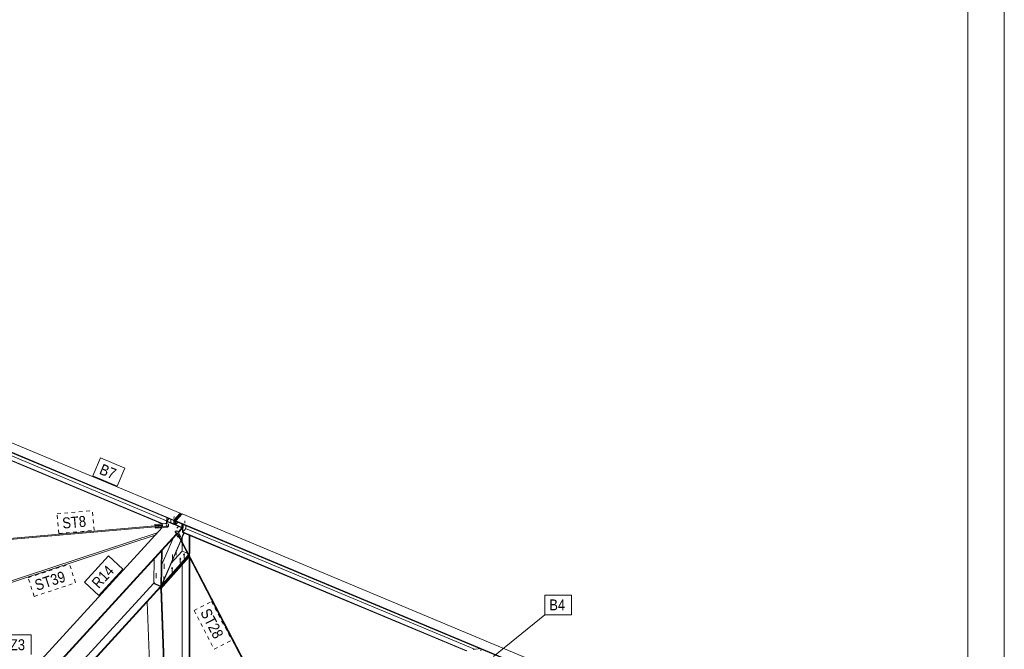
# Model space of a CAD drawing. Header units: millimetres. Extents: x -698 to 216, y -34 to 576.
# Tile 85 of 88: x 81 to 216, y 286 to 372. Entities that reach past the tile are written whole.
import ezdxf

# ---------------------------------------------------------------- set-up
doc = ezdxf.new("R2010")
doc.units = ezdxf.units.MM
for name, pattern in [('XKITLINE00', [0]), ('XKITLINE02', [4, 2, -2]), ('XKITLINE04', [3, 0.5, -0.5, 0.5, -0.5, 0.5, -0.5])]:
    doc.linetypes.add(name, pattern=pattern)
for name, color, linetype, lineweight in [('Arkusz rysunku', 3, 'Continuous', 0), ('Element', 2, 'Continuous', 0), ('Znak elementu', 2, 'Continuous', 0), ('Śruba', 3, 'Continuous', 0)]:
    doc.layers.add(name, color=color, linetype=linetype, lineweight=lineweight)
doc.styles.add('ARIAL', font='ARIAL.TTF')

msp = doc.modelspace()

# ---------------------------------------------------------------- hatches: boundary and pattern name
at = {"layer": 'Śruba'}
for points in [[(100.98, 302.75), (100.97, 302.75), (100.96, 302.75), (100.95, 302.75), (100.94, 302.75), (100.94, 302.76), (100.93, 302.76), (100.92, 302.77), (100.92, 302.77), (100.91, 302.78), (100.91, 302.78), (100.9, 302.79), (100.9, 302.79), (100.9, 302.8), (100.9, 302.8), (100.9, 302.81), (100.9, 302.82), (100.9, 302.82), (100.9, 302.83), (100.9, 302.83), (100.91, 302.84), (100.91, 302.84), (100.92, 302.85), (100.92, 302.85), (100.93, 302.86), (100.94, 302.86), (100.95, 302.86), (100.95, 302.87), (100.96, 302.87), (100.97, 302.87), (100.98, 302.87), (100.99, 302.87), (101, 302.87), (101.01, 302.87), (101.02, 302.87), (101.02, 302.86), (101.03, 302.86), (101.04, 302.86), (101.05, 302.85), (101.05, 302.85), (101.06, 302.85), (101.07, 302.84), (101.07, 302.83), (101.07, 302.83), (101.08, 302.82), (101.08, 302.82), (101.08, 302.81), (101.08, 302.81), (101.08, 302.8), (101.08, 302.79), (101.08, 302.79), (101.07, 302.78), (101.07, 302.78), (101.06, 302.77), (101.06, 302.77), (101.05, 302.76), (101.05, 302.76), (101.04, 302.76), (101.03, 302.75), (101.02, 302.75), (101.01, 302.75), (101, 302.75), (101, 302.75), (100.99, 302.75)], [(101.6, 303.39), (101.59, 303.39), (101.58, 303.39), (101.58, 303.4), (101.57, 303.4), (101.56, 303.4), (101.56, 303.4), (101.55, 303.41), (101.55, 303.41), (101.54, 303.42), (101.54, 303.42), (101.54, 303.42), (101.53, 303.43), (101.53, 303.43), (101.53, 303.44), (101.53, 303.44), (101.53, 303.45), (101.53, 303.45), (101.54, 303.46), (101.54, 303.46), (101.54, 303.47), (101.54, 303.47), (101.55, 303.47), (101.55, 303.48), (101.56, 303.48), (101.57, 303.48), (101.57, 303.49), (101.58, 303.49), (101.59, 303.49), (101.59, 303.49), (101.6, 303.49), (101.61, 303.49), (101.62, 303.49), (101.62, 303.49), (101.63, 303.49), (101.64, 303.49), (101.64, 303.49), (101.65, 303.48), (101.65, 303.48), (101.66, 303.48), (101.67, 303.47), (101.67, 303.47), (101.67, 303.46), (101.68, 303.46), (101.68, 303.45), (101.68, 303.45), (101.68, 303.45), (101.68, 303.44), (101.68, 303.44), (101.68, 303.43), (101.68, 303.43), (101.68, 303.42), (101.67, 303.42), (101.67, 303.41), (101.66, 303.41), (101.66, 303.41), (101.65, 303.4), (101.65, 303.4), (101.64, 303.4), (101.63, 303.39), (101.63, 303.39), (101.62, 303.39), (101.61, 303.39), (101.61, 303.39)], [(103.09, 302.77), (103.09, 302.77), (103.08, 302.77), (103.07, 302.77), (103.07, 302.77), (103.06, 302.78), (103.05, 302.78), (103.05, 302.78), (103.04, 302.79), (103.04, 302.79), (103.04, 302.79), (103.03, 302.8), (103.03, 302.8), (103.03, 302.81), (103.03, 302.81), (103.03, 302.82), (103.03, 302.82), (103.03, 302.83), (103.03, 302.83), (103.03, 302.84), (103.04, 302.84), (103.04, 302.85), (103.05, 302.85), (103.05, 302.85), (103.06, 302.86), (103.06, 302.86), (103.07, 302.86), (103.07, 302.86), (103.08, 302.87), (103.09, 302.87), (103.1, 302.87), (103.1, 302.87), (103.11, 302.87), (103.12, 302.87), (103.13, 302.86), (103.13, 302.86), (103.14, 302.86), (103.15, 302.86), (103.15, 302.85), (103.16, 302.85), (103.16, 302.85), (103.17, 302.84), (103.17, 302.84), (103.17, 302.83), (103.17, 302.83), (103.18, 302.83), (103.18, 302.82), (103.18, 302.82), (103.18, 302.81), (103.18, 302.81), (103.17, 302.8), (103.17, 302.8), (103.17, 302.79), (103.16, 302.79), (103.16, 302.78), (103.15, 302.78), (103.15, 302.78), (103.14, 302.77), (103.14, 302.77), (103.13, 302.77), (103.12, 302.77), (103.12, 302.77), (103.11, 302.77), (103.1, 302.77)], [(102.39, 301.85), (102.38, 301.85), (102.37, 301.85), (102.36, 301.86), (102.35, 301.86), (102.35, 301.87), (102.34, 301.88), (102.34, 301.89), (102.34, 301.89), (102.35, 301.9), (102.35, 301.91), (102.36, 301.91), (102.37, 301.92), (102.38, 301.92), (102.39, 301.92), (102.4, 301.92), (102.41, 301.92), (102.42, 301.92), (102.43, 301.92), (102.44, 301.91), (102.45, 301.9), (102.46, 301.9), (102.46, 301.89), (102.46, 301.88), (102.46, 301.87), (102.45, 301.87), (102.45, 301.86), (102.44, 301.86), (102.43, 301.85), (102.42, 301.85), (102.41, 301.85), (102.4, 301.84)], [(103.4, 298.65), (103.38, 298.65), (103.37, 298.65), (103.36, 298.65), (103.35, 298.66), (103.34, 298.66), (103.32, 298.67), (103.32, 298.67), (103.31, 298.68), (103.3, 298.69), (103.29, 298.69), (103.29, 298.7), (103.28, 298.71), (103.28, 298.72), (103.28, 298.73), (103.28, 298.74), (103.28, 298.75), (103.28, 298.75), (103.28, 298.76), (103.29, 298.77), (103.29, 298.78), (103.3, 298.79), (103.31, 298.79), (103.32, 298.8), (103.32, 298.81), (103.34, 298.81), (103.35, 298.82), (103.36, 298.82), (103.37, 298.82), (103.38, 298.83), (103.4, 298.83), (103.41, 298.83), (103.42, 298.83), (103.44, 298.83), (103.45, 298.82), (103.46, 298.82), (103.47, 298.82), (103.48, 298.81), (103.49, 298.81), (103.5, 298.8), (103.51, 298.79), (103.52, 298.79), (103.53, 298.78), (103.53, 298.77), (103.54, 298.76), (103.54, 298.75), (103.54, 298.75), (103.54, 298.74), (103.54, 298.73), (103.54, 298.72), (103.54, 298.71), (103.53, 298.7), (103.53, 298.69), (103.52, 298.69), (103.51, 298.68), (103.5, 298.67), (103.49, 298.67), (103.48, 298.66), (103.47, 298.66), (103.46, 298.65), (103.45, 298.65), (103.44, 298.65), (103.42, 298.65), (103.41, 298.64)], [(102.88, 298.06), (102.86, 298.06), (102.85, 298.06), (102.84, 298.06), (102.83, 298.07), (102.82, 298.07), (102.81, 298.08), (102.8, 298.08), (102.79, 298.09), (102.78, 298.1), (102.77, 298.1), (102.77, 298.11), (102.76, 298.12), (102.76, 298.13), (102.76, 298.14), (102.76, 298.15), (102.76, 298.16), (102.76, 298.17), (102.76, 298.17), (102.77, 298.18), (102.77, 298.19), (102.78, 298.2), (102.79, 298.21), (102.8, 298.21), (102.81, 298.22), (102.82, 298.22), (102.83, 298.23), (102.84, 298.23), (102.85, 298.24), (102.86, 298.24), (102.88, 298.24), (102.89, 298.24), (102.9, 298.24), (102.92, 298.24), (102.93, 298.24), (102.94, 298.23), (102.95, 298.23), (102.96, 298.22), (102.98, 298.22), (102.98, 298.21), (102.99, 298.21), (103, 298.2), (103.01, 298.19), (103.01, 298.18), (103.02, 298.17), (103.02, 298.17), (103.02, 298.16), (103.02, 298.15), (103.02, 298.14), (103.02, 298.13), (103.02, 298.12), (103.01, 298.11), (103.01, 298.1), (103, 298.1), (102.99, 298.09), (102.98, 298.08), (102.98, 298.08), (102.96, 298.07), (102.95, 298.07), (102.94, 298.06), (102.93, 298.06), (102.92, 298.06), (102.9, 298.06), (102.89, 298.06)], [(101.75, 296.78), (101.74, 296.78), (101.73, 296.78), (101.72, 296.79), (101.7, 296.79), (101.69, 296.8), (101.68, 296.8), (101.67, 296.81), (101.66, 296.81), (101.66, 296.82), (101.65, 296.83), (101.64, 296.84), (101.64, 296.85), (101.64, 296.85), (101.63, 296.86), (101.63, 296.87), (101.63, 296.88), (101.64, 296.89), (101.64, 296.9), (101.64, 296.91), (101.65, 296.92), (101.66, 296.92), (101.66, 296.93), (101.67, 296.94), (101.68, 296.94), (101.69, 296.95), (101.7, 296.95), (101.72, 296.96), (101.73, 296.96), (101.74, 296.96), (101.75, 296.96), (101.77, 296.96), (101.78, 296.96), (101.79, 296.96), (101.81, 296.96), (101.82, 296.96), (101.83, 296.95), (101.84, 296.95), (101.85, 296.94), (101.86, 296.94), (101.87, 296.93), (101.88, 296.92), (101.88, 296.92), (101.89, 296.91), (101.89, 296.9), (101.9, 296.89), (101.9, 296.88), (101.9, 296.87), (101.9, 296.86), (101.9, 296.85), (101.89, 296.85), (101.89, 296.84), (101.88, 296.83), (101.88, 296.82), (101.87, 296.81), (101.86, 296.81), (101.85, 296.8), (101.84, 296.8), (101.83, 296.79), (101.82, 296.79), (101.81, 296.78), (101.79, 296.78), (101.78, 296.78), (101.77, 296.78)], [(144.15, 285.69), (144.14, 285.69), (144.13, 285.7), (144.12, 285.7), (144.12, 285.71), (144.11, 285.71), (144.11, 285.72), (144.11, 285.73), (144.11, 285.74), (144.11, 285.74), (144.12, 285.75), (144.13, 285.76), (144.13, 285.76), (144.14, 285.76), (144.16, 285.77), (144.17, 285.77), (144.18, 285.77), (144.19, 285.76), (144.2, 285.76), (144.21, 285.75), (144.21, 285.75), (144.22, 285.74), (144.22, 285.73), (144.22, 285.73), (144.22, 285.72), (144.22, 285.71), (144.21, 285.71), (144.21, 285.7), (144.2, 285.7), (144.19, 285.69), (144.18, 285.69), (144.17, 285.69)]]:
    msp.add_hatch(color=256, dxfattribs=at).paths.add_polyline_path(points, flags=17)

# ---------------------------------------------------------------- linework, layer by layer
at = {"layer": 'Arkusz rysunku', "linetype": 'XKITLINE00', "lineweight": 0}
for p, q in [((215.98, -33.51), (215.98, 576.49)), ((210.98, -28.51), (210.98, 571.49))]:
    msp.add_line(p, q, dxfattribs=at)
at = {"layer": 'Element', "linetype": 'XKITLINE00', "lineweight": 0}
for p, q in [((17.65, 340.03), (102.89, 304.42)), ((16.79, 339.08), (102.02, 303.48)), ((59.92, 321.01), (102.02, 303.42)), ((61.25, 320.02), (101.02, 303.4)), ((61.34, 319.35), (100.55, 302.97)), ((61.37, 319.27), (100.43, 302.96)), ((102.02, 303.48), (102.89, 304.42)), ((102.02, 303.46), (102.89, 304.4)), ((102.94, 304.38), (102.08, 303.44)), ((102.22, 303.38), (103.09, 304.32)), ((103.14, 304.32), (102.28, 303.37)), ((102.89, 304.42), (102.89, 304.4)), ((102.89, 304.4), (102.94, 304.38)), ((102.94, 304.16), (102.94, 304.38)), ((103.09, 304.32), (103.13, 304.3)), ((103.14, 304.32), (181.32, 271.66)), ((70.69, 300.21), (100.45, 302.79)), ((99.42, 302.87), (101.07, 303.01)), ((99.42, 302.77), (99.42, 302.87)), ((99.45, 302.73), (99.42, 302.87)), ((99.43, 302.7), (99.42, 302.77)), ((100.44, 302.82), (99.45, 302.73)), ((99.45, 302.71), (99.45, 302.73)), ((99.48, 302.62), (100.46, 302.71)), ((100.44, 302.79), (100.44, 302.82)), ((100.45, 302.79), (100.44, 302.82)), ((100.45, 302.77), (100.45, 302.79)), ((100.46, 302.74), (100.45, 302.77)), ((100.46, 302.71), (100.46, 302.74)), ((100.46, 302.71), (100.46, 302.73)), ((100.91, 303), (101.14, 303.25)), ((101.01, 303.11), (101.03, 303.83)), ((101.07, 303.34), (101.08, 303.81)), ((101.07, 303.34), (101.38, 303.68)), ((102.01, 302.95), (101.07, 303.34)), ((101.07, 303.34), (101.07, 303.28)), ((101.07, 303.17), (101.07, 303.28)), ((101.07, 303.28), (102.01, 302.89)), ((101.07, 303.01), (101.26, 302.92)), ((101.3, 302.75), (101.15, 302.63)), ((101.26, 302.92), (101.3, 302.75)), ((101.29, 302.65), (101.3, 302.75)), ((102.01, 302.9), (102.02, 303.46)), ((102.01, 302.89), (102.01, 302.95)), ((102.01, 302.89), (102.02, 302.9)), ((102.07, 302.88), (102.01, 302.9)), ((102.02, 303.42), (102.02, 303.48)), ((102.08, 303.44), (102.02, 303.46)), ((102.07, 302.88), (102.08, 303.44)), ((102.21, 303.04), (102.07, 302.88)), ((102.21, 302.82), (102.22, 303.38)), ((102.27, 302.8), (102.21, 302.82)), ((102.22, 303.38), (102.28, 303.35)), ((102.27, 302.8), (102.28, 303.35)), ((102.27, 302.84), (102.58, 303.18)), ((103.21, 302.45), (102.27, 302.84)), ((102.27, 302.84), (102.27, 302.78)), ((102.27, 302.8), (102.27, 302.8)), ((102.27, 302.78), (103.21, 302.39)), ((102.28, 303.37), (180.46, 270.72)), ((102.28, 303.37), (102.28, 303.31)), ((102.28, 303.31), (180.46, 270.65)), ((103.2, 301.87), (103.22, 302.92)), ((103.28, 302.89), (103.25, 301.85)), ((103.67, 302.45), (103.68, 302.73)), ((70.79, 300.05), (99.47, 302.55)), ((74.1, 293.29), (99.74, 301.72)), ((74.19, 293.11), (99.46, 301.42)), ((80.49, 280.73), (100.42, 302.46)), ((82.43, 279.85), (102.35, 301.56)), ((82.53, 279.85), (102.38, 301.5)), ((99.47, 302.52), (99.48, 302.62)), ((99.5, 302.38), (99.47, 302.52)), ((99.51, 302.48), (99.48, 302.62)), ((101.15, 302.53), (99.5, 302.38)), ((99.5, 302.38), (99.51, 302.48)), ((101.15, 302.63), (99.51, 302.48)), ((101.15, 302.53), (101.29, 302.65)), ((101.15, 302.53), (101.15, 302.63)), ((102.21, 301.9), (102.26, 301.97)), ((102.21, 301.84), (102.21, 301.9)), ((102.58, 301.19), (102.21, 301.9)), ((102.21, 301.84), (102.58, 301.12)), ((102.26, 301.97), (102.43, 302.01)), ((102.43, 302.01), (102.54, 301.97)), ((102.48, 301.64), (102.51, 301.64)), ((102.48, 301.64), (102.7, 301.21)), ((102.52, 301.65), (102.49, 301.63)), ((102.49, 301.63), (102.49, 301.62)), ((102.56, 301.65), (102.52, 301.65)), ((102.54, 301.97), (102.91, 301.26)), ((102.54, 301.65), (102.57, 301.66)), ((102.57, 301.63), (102.56, 301.65)), ((102.57, 301.63), (102.57, 301.66)), ((102.79, 301.23), (102.57, 301.66)), ((112.44, 282.66), (102.57, 301.63)), ((102.61, 301.84), (103.13, 302.42)), ((102.64, 301.78), (103.2, 302.39)), ((102.99, 300.82), (103.38, 301.72)), ((103.02, 300.76), (103.43, 301.7)), ((103.19, 301.86), (103.2, 301.87)), ((103.19, 301.8), (103.19, 301.86)), ((103.19, 301.86), (142.23, 285.56)), ((103.19, 301.8), (142.11, 285.55)), ((103.2, 301.87), (103.25, 301.85)), ((103.21, 302.39), (103.21, 302.45)), ((103.21, 302.45), (103.21, 302.45)), ((103.21, 302.39), (103.21, 302.39)), ((103.25, 301.85), (103.56, 302.18)), ((103.56, 302.18), (103.67, 302.45)), ((103.62, 302.32), (143.26, 285.76)), ((104.13, 298.84), (104.13, 301.41)), ((104.2, 298.92), (104.2, 301.38)), ((100.31, 294.57), (102.95, 300.7)), ((100.35, 294.55), (102.98, 300.65)), ((100.37, 297.38), (101.92, 300.99)), ((102.7, 301.21), (102.58, 301.19)), ((102.58, 301.12), (102.58, 301.19)), ((102.58, 301.12), (102.7, 301.15)), ((102.7, 301.18), (102.7, 301.21)), ((112.34, 282.65), (102.7, 301.18)), ((102.7, 301.15), (102.7, 301.18)), ((102.91, 301.26), (102.79, 301.23)), ((102.79, 301.2), (102.79, 301.23)), ((102.81, 301.17), (102.91, 301.2)), ((102.91, 301.2), (102.91, 301.26)), ((103.16, 300.5), (103.16, 301.07)), ((103.16, 299.24), (103.16, 300.3)), ((100.19, 294.37), (104, 298.68)), ((100.23, 294.42), (100.34, 299.27)), ((100.3, 294.49), (100.41, 299.34)), ((100.34, 299.27), (100.41, 299.34)), ((100.34, 299.27), (100.34, 299.27)), ((100.41, 299.34), (100.41, 299.34)), ((101.62, 297.51), (103.16, 299.24)), ((103.16, 299.24), (103.86, 298.95)), ((103.99, 298.9), (104.13, 298.84)), ((104.06, 298.76), (104.18, 298.9)), ((104.12, 298.65), (104.18, 298.71)), ((104.12, 298.65), (104.18, 298.71)), ((104.13, 298.84), (104.2, 298.92)), ((104.18, 298.9), (104.18, 298.71)), ((104.18, 298.71), (104.18, 298.53)), ((99.33, 298.17), (99.26, 294.95)), ((100.19, 294.19), (104.06, 298.57)), ((100.19, 294.19), (104.06, 298.57)), ((100.19, 294.01), (104.12, 298.46)), ((103.16, 281.76), (103.16, 297.38)), ((104.13, 281.86), (104.13, 298.42)), ((104.18, 298.56), (104.2, 298.55)), ((104.2, 298.55), (104.18, 298.53)), ((104.18, 298.53), (104.18, 298.53)), ((104.2, 298.49), (104.2, 298.55)), ((104.2, 281.86), (104.2, 298.29)), ((85.73, 280.07), (99.22, 294.78)), ((99.22, 294.78), (99.31, 294.88)), ((100.19, 294.37), (99.22, 294.78)), ((99.22, 294.78), (100.19, 294.37)), ((99.26, 294.95), (99.4, 294.77)), ((99.4, 294.77), (100.23, 294.42)), ((100.3, 294.57), (100.31, 294.57)), ((100.3, 294.57), (100.35, 294.55)), ((100.31, 294.57), (100.35, 294.55)), ((87.21, 280.21), (100.19, 294.37)), ((87.31, 280.22), (100.19, 294.27)), ((100.02, 294.08), (100.19, 294.01)), ((100.14, 294.21), (100.19, 294.19)), ((100.14, 294.21), (100.19, 294.19)), ((100.19, 294.27), (100.19, 294.37)), ((100.19, 294.19), (100.19, 294.37)), ((100.19, 294.01), (100.19, 294.19)), ((100.23, 294.42), (100.3, 294.49)), ((100.23, 294.05), (100.3, 294.13)), ((100.23, 294.05), (100.23, 294.05)), ((100.7, 281.52), (100.23, 294.05)), ((100.77, 281.53), (100.3, 294.13)), ((98.75, 281.33), (98.34, 292.25)), ((143.11, 285.74), (144.1, 285.84)), ((143.96, 285.83), (144.01, 285.88))]:
    msp.add_line(p, q, dxfattribs=at)
at = {"layer": 'Znak elementu', "linetype": 'XKITLINE00', "lineweight": 0}
for p, q in [((90.89, 309.54), (91.93, 312.03)), ((91.93, 312.03), (95.29, 310.63)), ((90.89, 309.54), (94.25, 308.14)), ((94.25, 308.14), (95.29, 310.63)), ((89.75, 294.98), (93.05, 298.57)), ((95.03, 296.74), (93.05, 298.57)), ((91.74, 293.15), (95.03, 296.74)), ((91.74, 293.15), (89.75, 294.98)), ((152.93, 293.2), (156.58, 293.2)), ((152.93, 290.5), (152.93, 293.2)), ((156.58, 290.5), (156.58, 293.2)), ((145.86, 284.78), (152.93, 290.5)), ((152.93, 290.5), (156.58, 290.5)), ((78.91, 287.73), (82.44, 287.73)), ((82.44, 285.03), (82.44, 287.73))]:
    msp.add_line(p, q, dxfattribs=at)
at = {"layer": 'Znak elementu', "linetype": 'XKITLINE04', "lineweight": 0}
for p, q in [((85.99, 304.35), (90.84, 304.77)), ((86.22, 301.66), (85.99, 304.35)), ((91.07, 302.08), (90.84, 304.77)), ((86.22, 301.66), (91.07, 302.08)), ((82.01, 295.58), (87.69, 297.44)), ((88.53, 294.88), (87.69, 297.44)), ((82.85, 293.01), (82.01, 295.58)), ((82.85, 293.01), (88.53, 294.88)), ((104.79, 291.08), (107.19, 292.33)), ((107.19, 292.33), (109.95, 287.02)), ((104.79, 291.08), (107.55, 285.78)), ((107.55, 285.78), (109.95, 287.02))]:
    msp.add_line(p, q, dxfattribs=at)
at = {"layer": 'Śruba', "linetype": 'XKITLINE00', "lineweight": 0}
for p, q in [((100.99, 302.89), (100.98, 302.52)), ((101.6, 303.21), (101.61, 303.52)), ((103.1, 302.58), (103.1, 302.89)), ((102.4, 301.94), (102.4, 301.66)), ((103.41, 298.89), (103.41, 298.22)), ((102.89, 298.3), (102.89, 297.63)), ((101.77, 297.02), (101.77, 296.36)), ((144.17, 285.79), (144.16, 285.54))]:
    msp.add_line(p, q, dxfattribs=at)
at = {"layer": 'Śruba', "linetype": 'XKITLINE02', "lineweight": 0}
for p, q in [((102.03, 303.68), (102.04, 303.99)), ((102.72, 302.68), (102.44, 302.36)), ((103.53, 303.05), (103.54, 303.36)), ((101.82, 298.75), (101.82, 298.08)), ((102.34, 299.33), (102.34, 298.67)), ((100.7, 297.47), (100.7, 296.81)), ((99.57, 296.2), (99.57, 295.53)), ((100.64, 295.75), (100.64, 295.08))]:
    msp.add_line(p, q, dxfattribs=at)

# ---------------------------------------------------------------- texts
at = {"layer": 'Znak elementu', "style": 'ARIAL', "width": 0.85}
for s, rotation, p in [('B7', -22.6719, (91.67, 309.87)), ('ST8', 4.9675, (86.77, 302.31)), ('ST39', 18.2029, (83.23, 293.77)), ('R14', 47.4696, (91.71, 294)), ('ST28', -62.5154, (105.6, 290.83))]:
    msp.add_text(s, height=1.5, rotation=rotation, dxfattribs=at).set_placement(p)
for s, p in [('B4', (153.53, 291.1)), ('Z3', (79.51, 285.63))]:
    msp.add_text(s, height=1.5, dxfattribs=at).set_placement(p)

doc.saveas('drawing.dxf')
